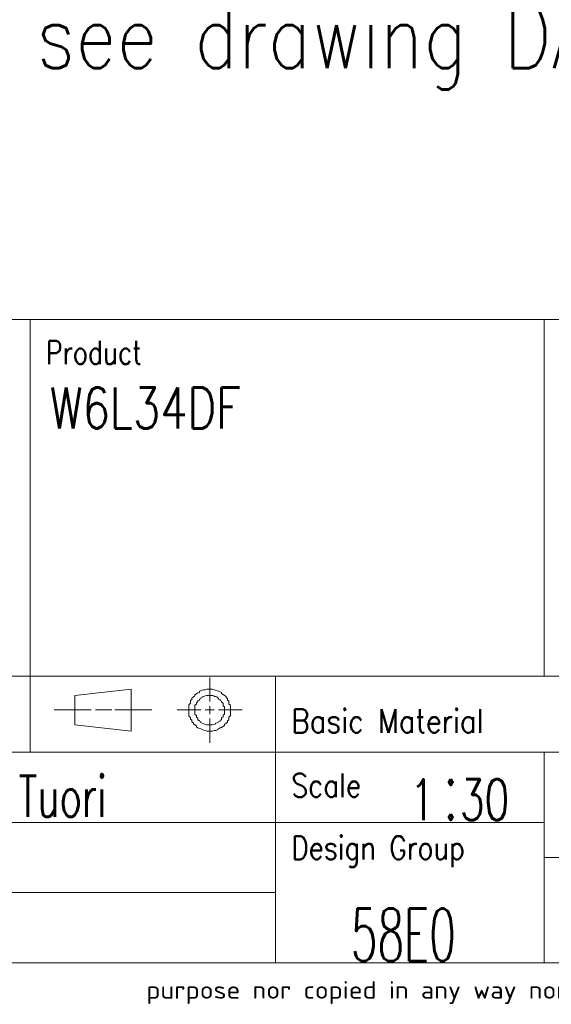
# Model space of a CAD drawing. Header units: inches. Extents: x 0 to 17820, y -10 to 12600.
# Tile 85 of 117: x 13443 to 14808, y 43 to 2568. Entities that reach past the tile are written whole.
import ezdxf

# ---------------------------------------------------------------- set-up
doc = ezdxf.new("R2010")
doc.units = ezdxf.units.IN
for name, color, linetype, true_color in [('1', 7, 'Continuous', 0xffffff), ('210', 7, 'Continuous', 0xffffff), ('254', 7, 'Continuous', 0xffffff)]:
    doc.layers.add(name, color=color, linetype=linetype, true_color=true_color)
doc.styles.add('iso-1', font='isocp.shx')
doc.styles.add('latin_extended', font='simplex.shx')

# ---------------------------------------------------------------- blocks, each defined once
blk = doc.blocks.new('1STANG1')
at = {"layer": '210', "color": 211, "linetype": 'Continuous', "lineweight": 18}
for p, q in [((0.8268, 0.6299), (0.8268, 1)), ((0.4094, 0.8189), (0.1102, 0.7244)), ((0.4094, 0.1811), (0.4094, 0.8189)), ((0.7795, 0.7953), (0.7717, 0.7874)), ((0.7717, 0.7874), (0.7717, 0.7717)), ((0.7874, 0.8031), (0.7795, 0.7953)), ((0.7953, 0.811), (0.7874, 0.8031)), ((0.8031, 0.811), (0.7953, 0.811)), ((0.811, 0.8189), (0.8031, 0.811)), ((0.8189, 0.8189), (0.811, 0.8189)), ((0.8268, 0.8189), (0.8189, 0.8189)), ((0.8346, 0.8189), (0.8268, 0.8189)), ((0.8425, 0.8189), (0.8346, 0.8189)), ((0.8504, 0.811), (0.8425, 0.8189)), ((0.8583, 0.8031), (0.8504, 0.811)), ((0.8661, 0.7953), (0.8583, 0.8031)), ((0.874, 0.7874), (0.8661, 0.7953)), ((0.8819, 0.7795), (0.874, 0.7874)), ((0.7559, 0.748), (0.748, 0.7323)), ((0.748, 0.7323), (0.748, 0.7165)), ((0.7638, 0.7638), (0.7559, 0.748)), ((0.7717, 0.7717), (0.7638, 0.7638)), ((0.8898, 0.7717), (0.8819, 0.7795)), ((0.8898, 0.7559), (0.8898, 0.7717)), ((0.8976, 0.7402), (0.8898, 0.7559)), ((0.9055, 0.7244), (0.8976, 0.7402)), ((0.1102, 0.7244), (0.1102, 0.2756)), ((0.7402, 0.7008), (0.7323, 0.685)), ((0.7323, 0.685), (0.7323, 0.6614)), ((0.748, 0.7165), (0.7402, 0.7008)), ((0.7874, 0.6929), (0.7795, 0.685)), ((0.7795, 0.685), (0.7795, 0.6772)), ((0.7953, 0.7087), (0.7874, 0.7008)), ((0.7874, 0.7008), (0.7874, 0.6929)), ((0.8031, 0.7165), (0.7953, 0.7087)), ((0.811, 0.7244), (0.8031, 0.7165)), ((0.8031, 0.7165), (0.8031, 0.7165)), ((0.8189, 0.7244), (0.811, 0.7244)), ((0.8268, 0.7244), (0.8189, 0.7244)), ((0.8189, 0.7244), (0.8189, 0.7244)), ((0.8346, 0.7244), (0.8268, 0.7244)), ((0.8425, 0.7244), (0.8346, 0.7244)), ((0.8346, 0.7244), (0.8346, 0.7244)), ((0.8504, 0.7165), (0.8425, 0.7244)), ((0.8504, 0.7087), (0.8504, 0.7165)), ((0.8583, 0.7087), (0.8504, 0.7087)), ((0.8661, 0.7008), (0.8583, 0.7087)), ((0.8661, 0.6929), (0.8661, 0.7008)), ((0.874, 0.6772), (0.8661, 0.6929)), ((0.9134, 0.7087), (0.9055, 0.7244)), ((0.9134, 0.6929), (0.9134, 0.7087)), ((0.9213, 0.6772), (0.9134, 0.6929)), ((0.7323, 0.6614), (0.7244, 0.6457)), ((0.7244, 0.6457), (0.7244, 0.622)), ((0.7638, 0.6299), (0.7559, 0.6142)), ((0.7717, 0.6535), (0.7638, 0.6457)), ((0.7638, 0.6457), (0.7638, 0.6299)), ((0.7795, 0.6772), (0.7717, 0.6693)), ((0.7717, 0.6693), (0.7717, 0.6535)), ((0.874, 0.6693), (0.874, 0.6772)), ((0.8819, 0.6614), (0.874, 0.6693)), ((0.8819, 0.6457), (0.8819, 0.6614)), ((0.8898, 0.6378), (0.8819, 0.6457)), ((0.8898, 0.622), (0.8898, 0.6378)), ((0.9213, 0.6535), (0.9213, 0.6772)), ((0.9291, 0.6378), (0.9213, 0.6535)), ((0.9291, 0.6142), (0.9291, 0.6378)), ((0.7244, 0.6063), (0.7165, 0.5827)), ((0.7165, 0.5827), (0.7165, 0.5591)), ((0.7244, 0.622), (0.7244, 0.6063)), ((0.7559, 0.5906), (0.748, 0.5748)), ((0.7559, 0.6142), (0.7559, 0.6063)), ((0.7559, 0.6063), (0.7559, 0.5906)), ((0.8976, 0.6063), (0.8898, 0.622)), ((0.8976, 0.5984), (0.8976, 0.6063)), ((0.8976, 0.5827), (0.8976, 0.5984)), ((0.8976, 0.5669), (0.8976, 0.5827)), ((0.9291, 0.5906), (0.9291, 0.6142)), ((0.937, 0.5748), (0.9291, 0.5906)), ((0.7165, 0.5591), (0.7165, 0.5354)), ((0.7165, 0.5354), (0.7165, 0.5197)), ((0.748, 0.5748), (0.748, 0.5591)), ((0.748, 0.5591), (0.748, 0.5433)), ((0.748, 0.5433), (0.748, 0.5276)), ((0.748, 0.5276), (0.748, 0.5118)), ((0.8268, 0.4409), (0.8268, 0.5591)), ((0.9055, 0.5512), (0.8976, 0.5669)), ((0.9055, 0.5354), (0.9055, 0.5512)), ((0.9055, 0.5197), (0.9055, 0.5354)), ((0.937, 0.5512), (0.937, 0.5748)), ((0.937, 0.5276), (0.937, 0.5512)), ((0.937, 0.5039), (0.937, 0.5276)), ((0, 0.5039), (0.1969, 0.5039)), ((0.2205, 0.5039), (0.3071, 0.5039)), ((0.5197, 0.5039), (0.3228, 0.5039)), ((0.6535, 0.5039), (0.7795, 0.5039)), ((0.7165, 0.5197), (0.7165, 0.4961)), ((0.7165, 0.4961), (0.7165, 0.4724)), ((0.7165, 0.4724), (0.7165, 0.4488)), ((0.748, 0.5118), (0.748, 0.4961)), ((0.748, 0.4961), (0.748, 0.4803)), ((0.748, 0.4803), (0.748, 0.4646)), ((0.8031, 0.5039), (0.8504, 0.5039)), ((0.874, 0.5039), (1, 0.5039)), ((0.9055, 0.5039), (0.9055, 0.5197)), ((0.9055, 0.4882), (0.9055, 0.5039)), ((0.9055, 0.4724), (0.9055, 0.4882)), ((0.9055, 0.4567), (0.9055, 0.4724)), ((0.937, 0.4803), (0.937, 0.5039)), ((0.937, 0.4646), (0.937, 0.4803)), ((0.7165, 0.4488), (0.7165, 0.4252)), ((0.7165, 0.4252), (0.7165, 0.4094)), ((0.748, 0.4646), (0.748, 0.4488)), ((0.748, 0.4488), (0.748, 0.4331)), ((0.748, 0.4331), (0.7559, 0.4173)), ((0.8976, 0.4252), (0.9055, 0.4409)), ((0.8976, 0.4094), (0.8976, 0.4252)), ((0.9055, 0.4409), (0.9055, 0.4567)), ((0.937, 0.4409), (0.937, 0.4646)), ((0.937, 0.4173), (0.937, 0.4409)), ((0.7165, 0.4094), (0.7244, 0.3858)), ((0.7244, 0.3858), (0.7244, 0.3622)), ((0.7559, 0.4173), (0.7559, 0.4016)), ((0.7559, 0.4016), (0.7559, 0.3937)), ((0.7559, 0.3937), (0.7638, 0.378)), ((0.7638, 0.378), (0.7638, 0.3622)), ((0.8268, 0), (0.8268, 0.3701)), ((0.8898, 0.3858), (0.8976, 0.3937)), ((0.8898, 0.3701), (0.8898, 0.3858)), ((0.8898, 0.3543), (0.8898, 0.3701)), ((0.8976, 0.3937), (0.8976, 0.4094)), ((0.9291, 0.3937), (0.937, 0.4173)), ((0.9291, 0.378), (0.9291, 0.3937)), ((0.9291, 0.3543), (0.9291, 0.378)), ((0.7244, 0.3622), (0.7323, 0.3465)), ((0.7323, 0.3465), (0.7323, 0.3228)), ((0.7323, 0.3228), (0.7402, 0.3071)), ((0.7638, 0.3622), (0.7638, 0.3543)), ((0.7638, 0.3543), (0.7717, 0.3386)), ((0.7717, 0.3386), (0.7717, 0.3307)), ((0.7717, 0.3307), (0.7795, 0.3228)), ((0.7795, 0.3228), (0.7795, 0.3071)), ((0.8661, 0.3071), (0.874, 0.315)), ((0.874, 0.3228), (0.8819, 0.3307)), ((0.874, 0.315), (0.874, 0.3228)), ((0.8819, 0.3465), (0.8898, 0.3543)), ((0.8819, 0.3307), (0.8819, 0.3465)), ((0.9134, 0.2992), (0.9213, 0.315)), ((0.9213, 0.3386), (0.9291, 0.3543)), ((0.9213, 0.315), (0.9213, 0.3386)), ((0.1102, 0.2756), (0.4094, 0.1811)), ((0.7402, 0.3071), (0.7402, 0.2913)), ((0.7402, 0.2913), (0.748, 0.2756)), ((0.748, 0.2756), (0.7559, 0.2598)), ((0.7795, 0.3071), (0.7874, 0.2992)), ((0.7874, 0.2992), (0.7953, 0.2913)), ((0.7953, 0.2913), (0.7953, 0.2913)), ((0.7953, 0.2913), (0.8031, 0.2835)), ((0.8031, 0.2835), (0.811, 0.2756)), ((0.811, 0.2756), (0.811, 0.2756)), ((0.811, 0.2756), (0.8189, 0.2756)), ((0.8189, 0.2756), (0.8268, 0.2756)), ((0.8268, 0.2756), (0.8268, 0.2756)), ((0.8268, 0.2756), (0.8346, 0.2756)), ((0.8346, 0.2756), (0.8425, 0.2756)), ((0.8425, 0.2756), (0.8504, 0.2835)), ((0.8504, 0.2835), (0.8583, 0.2913)), ((0.8504, 0.2835), (0.8504, 0.2835)), ((0.8583, 0.2992), (0.8661, 0.3071)), ((0.8583, 0.2913), (0.8583, 0.2992)), ((0.8976, 0.252), (0.9055, 0.2677)), ((0.9055, 0.2835), (0.9134, 0.2992)), ((0.9055, 0.2677), (0.9055, 0.2835)), ((0.7559, 0.2598), (0.7559, 0.2441)), ((0.7559, 0.2441), (0.7638, 0.2283)), ((0.7638, 0.2283), (0.7717, 0.2205)), ((0.7717, 0.2205), (0.7795, 0.2126)), ((0.7795, 0.2126), (0.7874, 0.2047)), ((0.8661, 0.2047), (0.874, 0.2126)), ((0.874, 0.2126), (0.8819, 0.2283)), ((0.8819, 0.2283), (0.8898, 0.2362)), ((0.8898, 0.2362), (0.8976, 0.252)), ((0.7874, 0.2047), (0.7953, 0.1969)), ((0.7953, 0.1969), (0.8031, 0.189)), ((0.8031, 0.189), (0.811, 0.1811)), ((0.811, 0.1811), (0.8189, 0.1811)), ((0.8189, 0.1811), (0.8268, 0.1811)), ((0.8268, 0.1811), (0.8346, 0.1811)), ((0.8346, 0.1811), (0.8425, 0.1811)), ((0.8425, 0.1811), (0.8504, 0.189)), ((0.8504, 0.189), (0.8583, 0.189)), ((0.8583, 0.189), (0.8661, 0.1969)), ((0.8661, 0.1969), (0.8661, 0.2047))]:
    blk.add_line(p, q, dxfattribs=at)

msp = doc.modelspace()

# ---------------------------------------------------------------- linework, layer by layer
at = {"layer": '1', "color": 7, "linetype": 'Continuous', "lineweight": 18}
msp.add_line((12120, 1800), (17670, 1800), dxfattribs=at)
at = {"layer": '210', "color": 7, "linetype": 'Continuous', "lineweight": 18}
for p, q in [((12120, 1800), (17670, 1800)), ((150, 150), (17670, 150))]:
    msp.add_line(p, q, dxfattribs=at)
at = {"layer": '210', "color": 7, "linetype": 'Continuous', "lineweight": 13}
for p, q in [((13470.012, 1800), (13470.012, 690.001)), ((14789.86, 1800), (14789.859, 885.001)), ((12120.012, 885.001), (14789.859, 885.001)), ((14100.007, 150), (14100.007, 885.001)), ((14789.859, 885.001), (17670, 885.001)), ((12120.012, 690.001), (17670.012, 690.001)), ((14789.858, 690.001), (14789.857, 150)), ((12120.014, 510), (14100.014, 510)), ((14100.014, 510), (14789.858, 510)), ((17670, 420), (14789.858, 420)), ((12120.014, 330.001), (14100.014, 330.001))]:
    msp.add_line(p, q, dxfattribs=at)

# ---------------------------------------------------------------- block references
at = {"layer": '210', "color": 211, "linetype": 'Continuous', "lineweight": 18, "xscale": 482.9999999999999, "yscale": 168, "zscale": 30}
msp.add_blockref('1STANG1', (13531.682, 713.82), dxfattribs=at)

# ---------------------------------------------------------------- texts
at = {"layer": '210', "color": 211, "linetype": 'Continuous', "lineweight": 18, "char_height": 60, "attachment_point": 7, "line_spacing_factor": 0.963855}
for s, insert, style in [('\\W0.7909;Product', (13510.68, 1684.989), 'latin_extended'), ('\\W0.8725;Basic Material', (14140.687, 739.991), 'latin_extended'), ('\\W1.8288;           ', (13531.682, 752.541), 'iso-1'), ('\\W0.8395;Scale', (14140.686, 574.99), 'latin_extended'), ('\\W0.8291;Design Group', (14140.686, 394.988), 'latin_extended')]:
    msp.add_mtext(s, dxfattribs=dict(at, insert=insert, style=style))
at = {"layer": '210', "color": 3, "linetype": 'Continuous', "lineweight": 18, "attachment_point": 7, "line_spacing_factor": 0.963855, "style": 'latin_extended'}
for s, insert, char_height in [('\\W0.7778;W6L34DF', (13520.577, 1520.356), 105), ('\\W1.0000;', (13520.577, 1361.356), 105), ('\\W1.0000;', (13520.577, 1202.356), 105), ('\\W1.0000;', (13520.577, 1043.356), 105), ('\\W1.0000;', (13520.577, 884.356), 105), ('\\W1.0000;', (14776.951, 704.358), 105), ('\\W0.7036;1{\\H0.35x; }{\\H1.50x;:}30', (14444.923, 515.79), 105), ('\\W0.6681;btu004  Tuori', (13013.518, 524.357), 105), ('\\W0.5888;58E0', (14293.619, 154.142), 135)]:
    msp.add_mtext(s, dxfattribs=dict(at, insert=insert, char_height=char_height))
at = {"layer": '210', "color": 211, "linetype": 'Continuous', "lineweight": 13, "insert": (13768.188, 44.294), "char_height": 44.999999, "attachment_point": 7, "line_spacing_factor": 0.963855, "style": 'iso-1'}
msp.add_mtext('\\W1.2104;purpose nor copied in any way nor made accessible to third parties without the previous written consent of Wärtsilä.', dxfattribs=at)
at = {"layer": '254', "color": 2, "linetype": 'Continuous', "lineweight": 13, "insert": (12109.567, 2389.25), "char_height": 165, "attachment_point": 7, "line_spacing_factor": 0.963855, "style": 'latin_extended'}
msp.add_mtext('\\W0.8317;Service space see drawing DAAF088437', dxfattribs=at)

doc.saveas('drawing.dxf')
